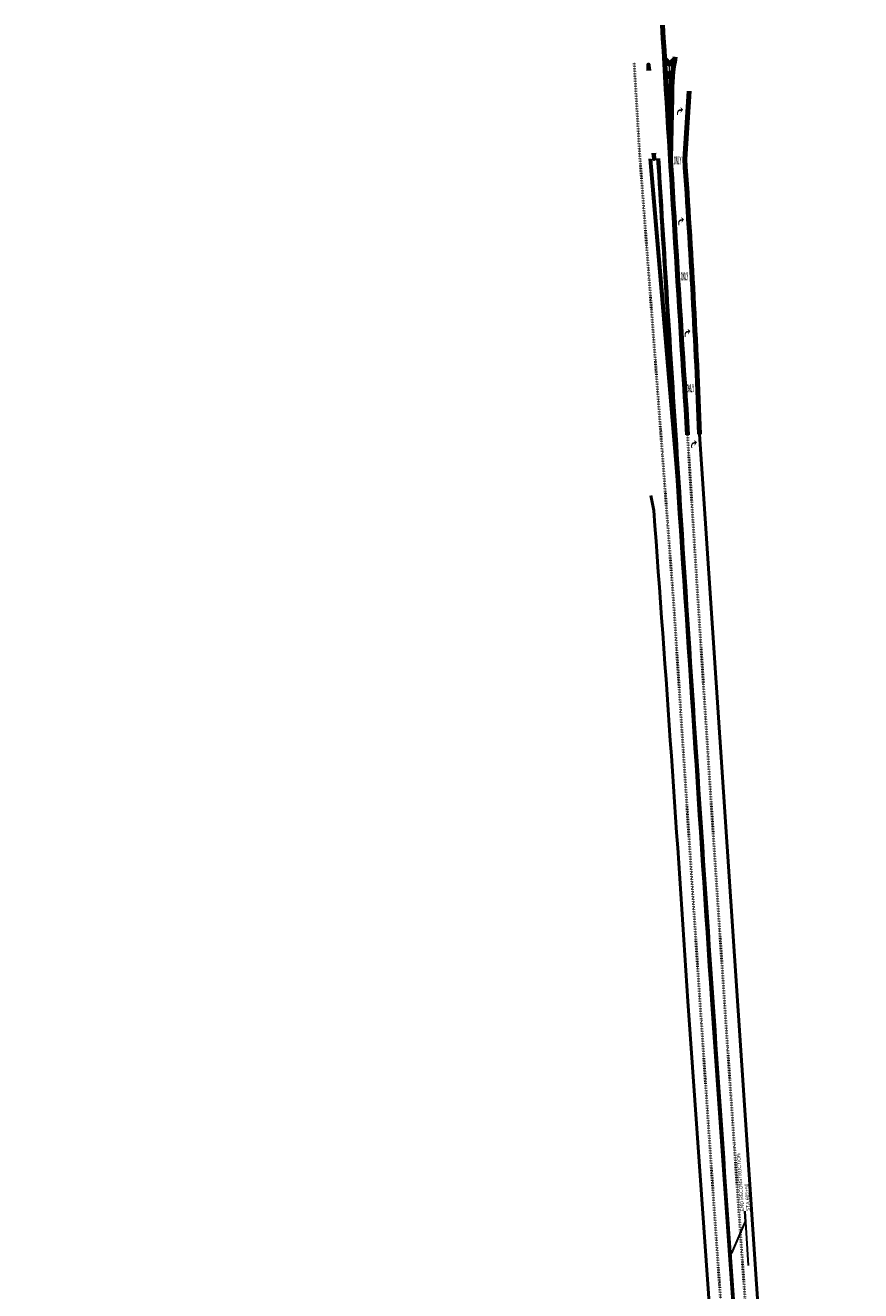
# Model space of a CAD drawing. Extents: x 386988 to 388869, y 98037 to 113648.
# Tile 7 of 8: x 387808 to 388628, y 106641 to 107885. Entities that reach past the tile are written whole.
import ezdxf
from ezdxf import colors
from ezdxf.entities.mleader import LeaderData, LeaderLine
from ezdxf.enums import TextEntityAlignment as Align
from ezdxf.math import Vec2, Vec3

# ---------------------------------------------------------------- set-up
doc = ezdxf.new("R2010")
doc.units = 0
doc.header["$MEASUREMENT"] = 0
doc.linetypes.add('PM1', pattern=[50, 0, 12.5, -37.5])
doc.layers.add('P_MISC_NoPlot', color=7, linetype='Continuous', lineweight=18, plot=False)
for name, color, linetype, lineweight in [('P_MISC_TXT', 7, 'Continuous', 25), ('P_PATH', 2, 'Continuous', 30), ('P_PM', 7, 'Continuous', 25), ('P_PM_18', 7, 'Continuous', 158), ('P_PM_4', 7, 'Continuous', 50), ('P_PM_4_Yellow', 2, 'Continuous', 50), ('P_PM_8', 7, 'Continuous', 80), ('P_PM_LaneLine_40', 7, 'PM1', 50), ('P_PM_Text', 7, 'Continuous', 25)]:
    doc.layers.add(name, color=color, linetype=linetype, lineweight=lineweight)
doc.styles.add('175', font='dot_font5.shx', dxfattribs={"height": 0.0875})
doc.styles.add('Style-DOT_FONT_35', font='ariblk.ttf')

# ---------------------------------------------------------------- blocks, each defined once
blk = doc.blocks.new('MONLY')
at = {"layer": 'P_PM', "color": 7, "linetype": 'Continuous', "style": 'Style-DOT_FONT_35', "width": 0.16875}
blk.add_text('ONLY', height=8, dxfattribs=at).set_placement((0, 0), align=Align.MIDDLE_CENTER)
blk = doc.blocks.new('MAT2R')
at = {"layer": 'P_PM', "linetype": 'Continuous', "lineweight": 25}
blk.add_hatch(color=7, dxfattribs=at).paths.add_polyline_path([(-2, 0), (-3, 0), (-3, 2.6), (-3, 2.5, -0.414213), (0.3, 5.8), (0.2, 5.8), (0.9, 5.8), (0.2, 8), (3, 5.5), (0.2, 1.9), (0.9, 4.2), (0.3, 4.2, 0.414216), (-2, 1.9)])

msp = doc.modelspace()

# ---------------------------------------------------------------- hatches: boundary and pattern name
at = {"layer": 'P_PATH'}
h = msp.add_hatch(color=256, dxfattribs=at)
h.dxf.hatch_style = 1
h.paths.add_polyline_path([(388418.3, 107846, 0.000024), (388418.6, 107840.9), (388421.6, 107841, -0.000016), (388421.3, 107846, 0.966248)], flags=17)
h.paths.add_polyline_path([(388418.3, 107846, -0.966249), (388421.3, 107846, 0.000016), (388421.6, 107841), (388422.3, 107841.1, -0.000016), (388422, 107846.1, 0.971821), (388417.6, 107845.9, 0.000025), (388417.9, 107840.8), (388418.6, 107840.9, -0.000024)])
h = msp.add_hatch(color=256, dxfattribs=at)
h.dxf.hatch_style = 1
h.paths.add_polyline_path([(388423.5, 107758.6, 0.000025), (388423.9, 107753.4, 0.941762), (388426.8, 107753.8, -0.000016), (388426.5, 107758.8)], flags=17)
h.paths.add_polyline_path([(388423.5, 107758.6), (388422.9, 107758.6, 0.000025), (388423.2, 107753.4, 0.951288), (388427.5, 107753.8, -0.000016), (388427.2, 107758.8), (388426.5, 107758.8, 0.000016), (388426.8, 107753.8, -0.941762), (388423.9, 107753.4), (388423.9, 107753.4, -0.000025)])

# ---------------------------------------------------------------- linework, layer by layer
at = {"layer": 'P_MISC_NoPlot', "flags": 128}
msp.add_lwpolyline([(388440.4, 107846.8, 0.014153), (388440.2, 107814.7), (388441.4, 107753.5)], format="xyb", dxfattribs=at)
at = {"layer": 'P_PM_18', "flags": 128}
for points in [[(388435.6, 107852), (388440.4, 107846.8), (388445.6, 107851.6)], [(388436.3, 107838.7), (388440.1, 107834.8), (388443.8, 107838.4)], [(388437.1, 107825.8), (388440.1, 107822.8), (388442.8, 107825.6)], [(388437.8, 107813.2), (388440.3, 107810.8), (388442.6, 107813.3)], [(388438.6, 107800.7), (388440.5, 107798.8), (388442.4, 107800.8)], [(388439.3, 107788.2), (388440.7, 107786.8), (388442.1, 107788.2)], [(388440.1, 107776), (388441, 107775.1), (388441.9, 107776)], [(388440.8, 107763.5), (388441.2, 107763.1), (388441.6, 107763.5)]]:
    msp.add_lwpolyline(points, dxfattribs=at)
at = {"layer": 'P_PM_4', "flags": 128}
for points in [[(388621.6, 104327.4), (388626.2, 104611.2), (388622.6, 104961.4), (388624.2, 105124.2, 0.020148), (388616.7, 105367.7), (388531.5, 106564.8), (388470.1, 107483.2)], [(388565, 104639.1), (388574.6, 104961.8), (388576.2, 105124.7, 0.020148), (388568.8, 105364.3), (388458.4, 106925.8, 0.002558), (388425, 107407.9), (388422, 107422.8)]]:
    msp.add_lwpolyline(points, format="xyb", dxfattribs=at)
at = {"layer": 'P_PM_4_Yellow', "flags": 128}
for points in [[(388421.3, 107753.5), (388446.8, 107454.4, -0.000283), (388481.7, 106927.5), (388591.9, 105366, -0.021867), (388599.7, 105124.5), (388598.2, 104961.3), (388598.2, 104961.3), (388587.8, 104611.5), (388582.5, 104288.1, 0.01262), (388584.7, 104035), (388600.9, 103558.9, -0.114456), (388458.6, 102833.6), (387968, 101740.5, 0.130445), (387846.6, 100999), (387886.2, 100592.5, -0.041233), (387890.7, 100279.3), (387831.7, 99409.5), (387829.3, 99310.7)], [(388429.9, 107754, 0.000359), (388448.7, 107454.1, 0.001528), (388508.1, 106563), (388593.1, 105366, -0.020148), (388600.6, 105124.4), (388599, 104961.3), (388602.7, 104611.3), (388597.3, 104287.8, 0.012618), (388599.6, 104035.5), (388615.8, 103559.4, -0.114453), (388472.1, 102827.6), (387981.6, 101734.4, 0.130445), (387861.3, 101000.5), (387900.9, 100594, -0.041598), (387905.5, 100278.3), (387845.6, 99395.8, -0.014424), (387837.4, 99309)], [(388422.2, 107753.4), (388445.2, 107488, -0.000041), (388428.8, 107753.9)]]:
    msp.add_lwpolyline(points, format="xyb", dxfattribs=at)
at = {"layer": 'P_PM_8', "flags": 128}
for points in [[(388458.3, 107482.4, -0.00129), (388433.6, 107884.9)], [(388441.4, 107753.5), (388442.6, 107814.6, -0.04807), (388446.1, 107854, -33.617567)], [(388470.1, 107483.2, 0.007215), (388455.4, 107753.8, -0.000867)]]:
    msp.add_lwpolyline(points, format="xyb", dxfattribs=at)
msp.add_lwpolyline([(388455.4, 107753.2), (388459.8, 107820.1)], dxfattribs=at)
at = {"layer": 'P_PM_LaneLine_40', "ltscale": 0.024809, "flags": 128}
for points in [[(387807.5, 99315.3, -0.000713), (387820.1, 99409), (387823.6, 99460.6), (387879.2, 100280.1, 0.041233), (387874.6, 100591.4), (387835.1, 100997.9, -0.130445), (387957.5, 101745.2), (388448, 102838.4, 0.114454), (388589.4, 103558.5), (388573.2, 104034.6, -0.012516), (388570.9, 104288.2), (388576.2, 104611.8), (388586.6, 104961.6), (388588.2, 105124.6, 0.020148), (388580.8, 105365.2), (388495.6, 106562.2, -0.001711), (388444.6, 107316.7), (388411, 107760.2), (388405.7, 107848.4)], [(387831.4, 99193.2, 0.029632), (387857.2, 99394.3), (387917.1, 100277.5, 0.041238), (387912.5, 100595.1), (387872.9, 101001.6, -0.130445), (387992.1, 101729.6), (388482.7, 102822.8, 0.114418), (388627.4, 103559.8), (388611.1, 104035.9, -0.012628), (388608.9, 104287.6), (388614.2, 104611.3), (388610.6, 104961.4), (388612.2, 105124.3, 0.020148), (388604.7, 105366.9), (388519.6, 106563.9, -252.03112), (388519.6, 106563.9, -0.002486), (388449.5, 107622.4)]]:
    msp.add_lwpolyline(points, format="xyb", dxfattribs=at)
at = {"layer": 'P_PM_Text'}
for p, q in [((388422.3, 107841.1), (388417.9, 107840.8)), ((388422.9, 107758.6), (388427.2, 107758.8))]:
    msp.add_line(p, q, dxfattribs=at)

# ---------------------------------------------------------------- block references
at = {"layer": 'P_PM'}
for name, p, rotation in [('MAT2R', (388450.8, 107796.6), 358.5046973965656), ('MONLY', (388448.4, 107752.1), 359.2053412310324), ('MAT2R', (388452.1, 107688.5), 3.509603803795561), ('MONLY', (388455.2, 107638.2), 3.546555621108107), ('MAT2R', (388458.4, 107578.8), 3.509603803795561), ('MONLY', (388460.9, 107528.2), 3.546555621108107), ('MAT2R', (388464.8, 107469.5), 3.509603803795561)]:
    msp.add_blockref(name, p, dxfattribs=dict(at, rotation=rotation))

# ---------------------------------------------------------------- leaders
at = {"layer": 'P_MISC_TXT'}
ml = msp.add_multileader_mtext('Standard', dxfattribs=at)
ml.set_content('END RECONSTRUCTION\\PSTA 605+50', color=256, style='175')
ml.set_leader_properties(linetype='Continuous', lineweight=30)
ml.build(insert=Vec2(0, 0))
ml.multileader.update_dxf_attribs({"text_left_attachment_type": 6, "text_right_attachment_type": 6, "dogleg_length": 0.25, "arrow_head_size": 7, "scale": 40})
ctx = ml.context
ctx.base_point, ctx.scale, ctx.char_height, ctx.arrow_head_size, ctx.landing_gap_size, ctx.plane_origin, ctx.plane_x_axis, ctx.plane_y_axis = Vec3(388514.4, 106719.4, 1610.8), 40, 3.5, 7, 0, Vec3(388525.1, 106705.7, 1610.8), Vec3(-0.064744, 0.997902), Vec3(-0.997902, -0.064744)
ctx.left_attachment, ctx.right_attachment = 6, 6
notes = []
notes.append((ctx, [(0, (1, 1, 0), (388515, 106709.4, 1610.8), (-0.064744, 0.997902), 10, [(0, [(388499.8, 106674, 1610.8)], 0, [])])]))
ctx.mtext.insert, ctx.mtext.text_direction, ctx.mtext.rotation, ctx.mtext.flow_direction = Vec3(388510.2, 106719.1, 1610.8), Vec3(-0.064744, 0.997902), 1.635586, 5
for ctx, leaders in notes:
    for number, flags, end, landing, length, lines in leaders:
        leader = LeaderData()
        leader.index, (leader.has_last_leader_line, leader.has_dogleg_vector, leader.attachment_direction) = number, flags
        leader.last_leader_point, leader.dogleg_vector, leader.dogleg_length = Vec3(end), Vec3(landing), length
        for number, points, colour, breaks in lines:
            line = LeaderLine()
            line.index, line.vertices, line.color, line.breaks = number, Vec3.list(points), colors.encode_raw_color(colour), breaks
            leader.lines.append(line)
        ctx.leaders.append(leader)

doc.saveas('drawing.dxf')
